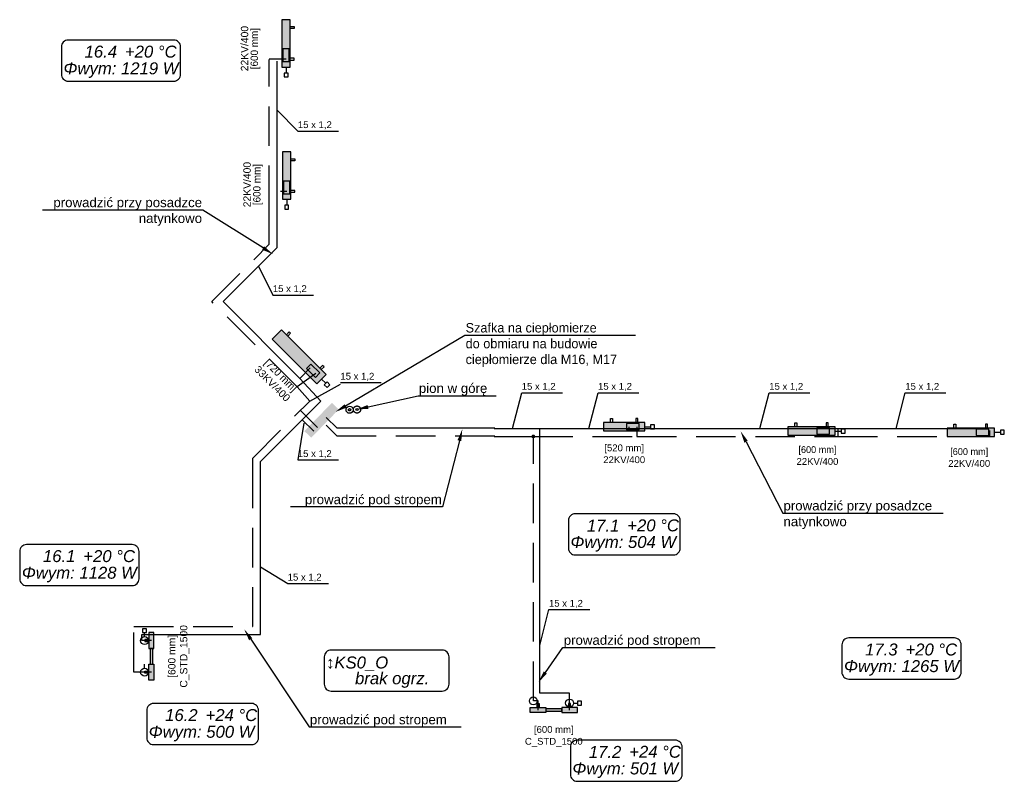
# Model space of a CAD drawing. Header units: millimetres. Extents: x -249726 to -161872, y -110547 to 19223.
# Tile 15 of 19: x -230529 to -218067, y -32990 to -23351. Entities that reach past the tile are written whole.
import ezdxf
from ezdxf import colors
from ezdxf.entities.mleader import LeaderData, LeaderLine
from ezdxf.lldxf.tags import DXFTag
from ezdxf.math import Vec2, Vec3

# ---------------------------------------------------------------- set-up
doc = ezdxf.new("R2010")
doc.units = ezdxf.units.MM
doc.header["$LTSCALE"] = 1000
doc.linetypes.add('DASHED', pattern=[0.75, 0.5, -0.25])
for name, color, linetype in [('I_IZC_urzadzenia', 112, 'Continuous'), ('OWIK_ICO_opisy', 7, 'Continuous'), ('OWIK_ICO_urzadzenia', 92, 'Continuous')]:
    doc.layers.add(name, color=color, linetype=linetype)
doc.layers.add('OWIK_ICO_powrot', color=140, linetype='DASHED', lineweight=30)
doc.layers.add('OWIK_ICO_zasilanie', color=20, linetype='Continuous', lineweight=30)
tags = doc.linetypes.add('SOLID', pattern=[10, 10, 0]).pattern_tags.tags
tags[6:7] = [DXFTag(74, 4), DXFTag(75, 0), DXFTag(340, '0'), DXFTag(46, 0.0), DXFTag(50, 0.0), DXFTag(44, 0.0), DXFTag(45, 0.0)]
tags[4:5] = [DXFTag(74, 4), DXFTag(75, 0), DXFTag(340, '0'), DXFTag(46, 0.0), DXFTag(50, 0.0), DXFTag(44, 0.0), DXFTag(45, 0.0)]

msp = doc.modelspace()

# ---------------------------------------------------------------- hatches: boundary and pattern name
at = {"layer": 'I_IZC_urzadzenia', "ltscale": 14, "transparency": 33554687}
h = msp.add_hatch(color=256, dxfattribs=at)
h.dxf.hatch_style = 1
h.paths.add_polyline_path([(-226926, -28558), (-226840, -28642), (-226491, -28284), (-226577, -28200)])
at = {"layer": 'OWIK_ICO_powrot'}
h = msp.add_hatch(color=256, dxfattribs=at)
edge = h.paths.add_edge_path()
edge.add_arc((-224028, -28626), 24, 0, 360)
at = {"layer": 'OWIK_ICO_urzadzenia', "linetype": 'Continuous', "ltscale": 10}
for points in [[(-226650, -27841), (-227216, -27276), (-227333, -27393), (-226768, -27959)], [(-222618, -28450), (-223138, -28450), (-223138, -28555), (-222618, -28555)], [(-228894, -31109), (-228894, -31309), (-228830, -31309), (-228830, -31109)], [(-228878, -31309), (-228878, -31509), (-228846, -31509), (-228846, -31309)], [(-228894, -31709), (-228894, -31509), (-228830, -31509), (-228830, -31709)], [(-224069, -32056), (-223869, -32056), (-223869, -32120), (-224069, -32120)], [(-223669, -32072), (-223869, -32072), (-223869, -32104), (-223669, -32104)], [(-223469, -32056), (-223669, -32056), (-223669, -32120), (-223469, -32120)]]:
    msp.add_hatch(color=8, dxfattribs=at).paths.add_polyline_path(points)

# ---------------------------------------------------------------- linework, layer by layer
at = {"layer": 'OWIK_ICO_opisy', "linetype": 'Continuous', "ltscale": 10}
for p, q in [((-227270, -24498), (-227008, -24760)), ((-227008, -24760), (-226493, -24760)), ((-227507, -26469), (-227325, -26836)), ((-227325, -26836), (-226810, -26836)), ((-226859, -28181), (-226470, -27966)), ((-226470, -27944), (-225955, -27944)), ((-224293, -28526), (-224175, -28072)), ((-224175, -28072), (-223660, -28072)), ((-223327, -28526), (-223209, -28072)), ((-223209, -28072), (-222694, -28072)), ((-221160, -28526), (-221042, -28072)), ((-221042, -28072), (-220527, -28072)), ((-219437, -28526), (-219320, -28072)), ((-219320, -28072), (-218805, -28072)), ((-226935, -28456), (-227009, -28923)), ((-227009, -28923), (-226494, -28923)), ((-227480, -30274), (-227137, -30488)), ((-227137, -30488), (-226622, -30488)), ((-223947, -31272), (-223830, -30818)), ((-223830, -30818), (-223315, -30818))]:
    msp.add_line(p, q, dxfattribs=at)
at = {"layer": 'OWIK_ICO_opisy', "linetype": 'SOLID', "ltscale": 10}
for points in [[(-229916, -24129), (-228579, -24129, 0.414214), (-228492, -24042), (-228492, -23696, 0.414214), (-228579, -23609), (-229916, -23609, 0.414214), (-230002, -23696), (-230002, -24042, 0.414214), (-229916, -24129)], [(-223497, -30125), (-222255, -30125, 0.414214), (-222169, -30038), (-222169, -29691, 0.414214), (-222255, -29605), (-223497, -29605, 0.414214), (-223584, -29691), (-223584, -30038, 0.414214), (-223497, -30125)], [(-230443, -30514), (-229106, -30514, 0.414214), (-229019, -30427), (-229019, -30080, 0.414214), (-229106, -29994), (-230443, -29994, 0.414214), (-230529, -30080), (-230529, -30427, 0.414214), (-230443, -30514)], [(-220036, -31696), (-218699, -31696, 0.414214), (-218613, -31609), (-218613, -31262, 0.414214), (-218699, -31176), (-220036, -31176, 0.414214), (-220123, -31262), (-220123, -31609, 0.414214), (-220036, -31696)], [(-226588, -31849), (-225182, -31849, 0.414214), (-225095, -31762), (-225095, -31416, 0.414214), (-225182, -31329), (-226588, -31329, 0.414214), (-226675, -31416), (-226675, -31762, 0.414214), (-226588, -31849)], [(-228835, -32526), (-227593, -32526, 0.414214), (-227507, -32440), (-227507, -32093, 0.414214), (-227593, -32006), (-228835, -32006, 0.414214), (-228922, -32093), (-228922, -32440, 0.414214), (-228835, -32526)], [(-223472, -32990), (-222231, -32990, 0.414214), (-222144, -32904), (-222144, -32557, 0.414214), (-222231, -32470), (-223472, -32470, 0.414214), (-223559, -32557), (-223559, -32904, 0.414214), (-223472, -32990)]]:
    msp.add_lwpolyline(points, format="xyb", dxfattribs=at)
at = {"layer": 'OWIK_ICO_powrot'}
for p, q in [((-227158, -23851), (-227371, -23851)), ((-227370, -25698), (-227370, -23856)), ((-227150, -25524), (-227230, -25524)), ((-227370, -26191), (-227370, -25698)), ((-228098, -26919), (-227370, -26191)), ((-227019, -27997), (-228098, -26919)), ((-226780, -27829), (-227019, -27997)), ((-226859, -28181), (-227019, -27997)), ((-227580, -28901), (-226859, -28181)), ((-222718, -28503), (-222718, -28626)), ((-220172, -28525), (-220172, -28626)), ((-224525, -28626), (-224028, -28626)), ((-224028, -28626), (-222718, -28626)), ((-224028, -31973), (-224028, -28626)), ((-222718, -28626), (-220172, -28626)), ((-220172, -28626), (-218251, -28626)), ((-218251, -28626), (-218251, -28550)), ((-227580, -29193), (-227580, -28901)), ((-227580, -31033), (-227580, -29193)), ((-229083, -31609), (-229083, -31033)), ((-229083, -31033), (-227580, -31033)), ((-228862, -31609), (-229083, -31609)), ((-223969, -31973), (-224028, -31973)), ((-223969, -32088), (-223969, -31973))]:
    msp.add_line(p, q, dxfattribs=at)
for points in [[(-226974, -28299), (-226759, -28513)], [(-224517, -28623), (-226513, -28623), (-226650, -28485)]]:
    msp.add_lwpolyline(points, dxfattribs=at)
msp.add_circle((-226354, -28288), 14, dxfattribs=at)
at = {"layer": 'OWIK_ICO_powrot', "color": 251}
msp.add_circle((-226260, -28285), 45, dxfattribs=at)
at = {"layer": 'OWIK_ICO_urzadzenia', "linetype": 'Continuous', "ltscale": 10}
for p, q in [((-227210, -23351), (-227210, -23951)), ((-227105, -23351), (-227210, -23351)), ((-227105, -23951), (-227105, -23351)), ((-227105, -23439), (-227055, -23439)), ((-227055, -23464), (-227105, -23464)), ((-227055, -23439), (-227055, -23464)), ((-227118, -23721), (-227198, -23721)), ((-227198, -23721), (-227198, -23881)), ((-227118, -23881), (-227118, -23721)), ((-227198, -23881), (-227118, -23881)), ((-227118, -23881), (-227118, -23881)), ((-227055, -23839), (-227105, -23839)), ((-227105, -23864), (-227055, -23864)), ((-227055, -23864), (-227055, -23839)), ((-227210, -23951), (-227105, -23951)), ((-227183, -24026), (-227183, -24076)), ((-227133, -24026), (-227183, -24026)), ((-227158, -23951), (-227158, -24026)), ((-227133, -24076), (-227133, -24026)), ((-227105, -23951), (-227105, -23951)), ((-227183, -24076), (-227133, -24076)), ((-227203, -25024), (-227203, -25624)), ((-227098, -25024), (-227203, -25024)), ((-227098, -25624), (-227098, -25024)), ((-227098, -25111), (-227048, -25111)), ((-227048, -25136), (-227098, -25136)), ((-227048, -25111), (-227048, -25136)), ((-227110, -25394), (-227190, -25394)), ((-227190, -25394), (-227190, -25554)), ((-227110, -25554), (-227110, -25394)), ((-227048, -25511), (-227098, -25511)), ((-227098, -25536), (-227048, -25536)), ((-227048, -25536), (-227048, -25511)), ((-227203, -25624), (-227098, -25624)), ((-227190, -25554), (-227110, -25554)), ((-227150, -25624), (-227150, -25699)), ((-227110, -25554), (-227110, -25554)), ((-227098, -25624), (-227098, -25624)), ((-227175, -25699), (-227175, -25749)), ((-227125, -25699), (-227175, -25699)), ((-227175, -25749), (-227125, -25749)), ((-227125, -25749), (-227125, -25699)), ((-227216, -27276), (-227333, -27393)), ((-226650, -27841), (-227216, -27276)), ((-227333, -27393), (-226768, -27959)), ((-227154, -27338), (-227119, -27302)), ((-227101, -27320), (-227137, -27355)), ((-227119, -27302), (-227101, -27320)), ((-226843, -27709), (-226900, -27766)), ((-226900, -27766), (-226787, -27879)), ((-226730, -27822), (-226843, -27709)), ((-226695, -27726), (-226730, -27762)), ((-226712, -27779), (-226677, -27744)), ((-226677, -27744), (-226695, -27726)), ((-226787, -27879), (-226730, -27822)), ((-226768, -27959), (-226650, -27841)), ((-226730, -27822), (-226730, -27822)), ((-226709, -27900), (-226656, -27953)), ((-226650, -27841), (-226650, -27841)), ((-226638, -27935), (-226674, -27971)), ((-226674, -27971), (-226638, -28006)), ((-226603, -27971), (-226638, -27935)), ((-226638, -28006), (-226603, -27971)), ((-223051, -28450), (-223051, -28400)), ((-223051, -28400), (-223026, -28400)), ((-223026, -28400), (-223026, -28450)), ((-222706, -28400), (-222731, -28400)), ((-222731, -28400), (-222731, -28450)), ((-222706, -28450), (-222706, -28400)), ((-222618, -28450), (-223138, -28450)), ((-223138, -28450), (-223138, -28555)), ((-222688, -28463), (-222848, -28463)), ((-222848, -28463), (-222848, -28543)), ((-222688, -28543), (-222688, -28463)), ((-222688, -28463), (-222688, -28463)), ((-222618, -28555), (-222618, -28450)), ((-222618, -28450), (-222618, -28450)), ((-222618, -28503), (-222543, -28503)), ((-222493, -28478), (-222543, -28478)), ((-222543, -28478), (-222543, -28528)), ((-222543, -28528), (-222493, -28528)), ((-222493, -28528), (-222493, -28478)), ((-220808, -28505), (-220808, -28610)), ((-220208, -28505), (-220808, -28505)), ((-220720, -28455), (-220695, -28455)), ((-220720, -28505), (-220720, -28455)), ((-220695, -28455), (-220695, -28505)), ((-220438, -28518), (-220438, -28598)), ((-220278, -28518), (-220438, -28518)), ((-220320, -28455), (-220320, -28505)), ((-220295, -28455), (-220320, -28455)), ((-220295, -28505), (-220295, -28455)), ((-220278, -28518), (-220278, -28518)), ((-220278, -28598), (-220278, -28518)), ((-220208, -28505), (-220208, -28505)), ((-220208, -28610), (-220208, -28505)), ((-220133, -28533), (-220133, -28583)), ((-220083, -28533), (-220133, -28533)), ((-220083, -28583), (-220083, -28533)), ((-218792, -28521), (-218792, -28626)), ((-218192, -28521), (-218792, -28521)), ((-218704, -28471), (-218679, -28471)), ((-218704, -28521), (-218704, -28471)), ((-218679, -28471), (-218679, -28521)), ((-218422, -28533), (-218422, -28613)), ((-218262, -28533), (-218422, -28533)), ((-218304, -28471), (-218304, -28521)), ((-218279, -28471), (-218304, -28471)), ((-218279, -28521), (-218279, -28471)), ((-218262, -28533), (-218262, -28533)), ((-218262, -28613), (-218262, -28533)), ((-218192, -28521), (-218192, -28521)), ((-218192, -28626), (-218192, -28521)), ((-223138, -28555), (-222618, -28555)), ((-222848, -28543), (-222688, -28543)), ((-220808, -28610), (-220208, -28610)), ((-220438, -28598), (-220278, -28598)), ((-220208, -28558), (-220133, -28558)), ((-220133, -28583), (-220083, -28583)), ((-218792, -28626), (-218192, -28626)), ((-218422, -28613), (-218262, -28613)), ((-218192, -28573), (-218117, -28573)), ((-218117, -28548), (-218117, -28598)), ((-218067, -28548), (-218117, -28548)), ((-218117, -28598), (-218067, -28598)), ((-218067, -28598), (-218067, -28548)), ((-228894, -31109), (-228894, -31309)), ((-228830, -31109), (-228894, -31109)), ((-228894, -31109), (-228894, -31109)), ((-228830, -31309), (-228830, -31109)), ((-228894, -31196), (-228944, -31196)), ((-228944, -31196), (-228944, -31221)), ((-228944, -31221), (-228894, -31221)), ((-228894, -31309), (-228830, -31309)), ((-228878, -31309), (-228878, -31509)), ((-228846, -31309), (-228878, -31309)), ((-228878, -31309), (-228878, -31309)), ((-228846, -31509), (-228846, -31309)), ((-228894, -31709), (-228894, -31509)), ((-228894, -31509), (-228830, -31509)), ((-228878, -31509), (-228846, -31509)), ((-228830, -31509), (-228830, -31709)), ((-228944, -31621), (-228944, -31596)), ((-228944, -31596), (-228894, -31596)), ((-228894, -31621), (-228944, -31621)), ((-228830, -31709), (-228894, -31709)), ((-228894, -31709), (-228894, -31709)), ((-223981, -32056), (-223981, -32006)), ((-223981, -32006), (-223956, -32006)), ((-223956, -32006), (-223956, -32056)), ((-223556, -32006), (-223581, -32006)), ((-223581, -32006), (-223581, -32056)), ((-223556, -32056), (-223556, -32006)), ((-224069, -32056), (-223869, -32056)), ((-224069, -32120), (-224069, -32056)), ((-224069, -32056), (-224069, -32056)), ((-223869, -32120), (-224069, -32120)), ((-223869, -32056), (-223869, -32120)), ((-223669, -32072), (-223869, -32072)), ((-223869, -32072), (-223869, -32104)), ((-223869, -32104), (-223669, -32104)), ((-223469, -32056), (-223669, -32056)), ((-223669, -32056), (-223669, -32120)), ((-223669, -32104), (-223669, -32072)), ((-223669, -32072), (-223669, -32072)), ((-223669, -32120), (-223469, -32120)), ((-223469, -32120), (-223469, -32056)), ((-223469, -32056), (-223469, -32056))]:
    msp.add_line(p, q, dxfattribs=at)
at = {"layer": 'OWIK_ICO_urzadzenia', "color": 1, "linetype": 'Continuous', "ltscale": 10}
for p, q in [((-228924, -31059), (-228974, -31059)), ((-228974, -31059), (-228974, -31109)), ((-228974, -31109), (-228924, -31109)), ((-228949, -31159), (-228949, -31109)), ((-228924, -31109), (-228924, -31059)), ((-223519, -32000), (-223469, -32000)), ((-223419, -31975), (-223469, -31975)), ((-223469, -31975), (-223469, -32025)), ((-223469, -32025), (-223419, -32025)), ((-223419, -32025), (-223419, -31975))]:
    msp.add_line(p, q, dxfattribs=at)
at = {"layer": 'OWIK_ICO_urzadzenia', "color": 5, "linetype": 'Continuous', "ltscale": 10}
for p, q in [((-228949, -31559), (-228949, -31509)), ((-224028, -31923), (-224028, -31873))]:
    msp.add_line(p, q, dxfattribs=at)
at = {"layer": 'OWIK_ICO_urzadzenia', "color": 1, "linetype": 'Continuous', "ltscale": 10}
for centre in [(-228949, -31209), (-223569, -32000)]:
    msp.add_ellipse(centre, major_axis=(50, 0), ratio=1, dxfattribs=at)
at = {"layer": 'OWIK_ICO_urzadzenia', "color": 5, "linetype": 'Continuous', "ltscale": 10}
for centre in [(-228949, -31609), (-224028, -31973)]:
    msp.add_ellipse(centre, major_axis=(50, 0), ratio=1, dxfattribs=at)
at = {"layer": 'OWIK_ICO_urzadzenia', "color": 8, "linetype": 'Continuous', "ltscale": 10}
for points in [[(-227105, -23951), (-227210, -23951), (-227105, -23351)], [(-227105, -23351), (-227210, -23951), (-227210, -23351)], [(-227098, -25624), (-227203, -25624), (-227098, -25024)], [(-227098, -25024), (-227203, -25624), (-227203, -25024)], [(-220808, -28505), (-220208, -28610), (-220808, -28610)], [(-220208, -28505), (-220208, -28610), (-220808, -28505)], [(-218792, -28521), (-218192, -28626), (-218792, -28626)], [(-218192, -28521), (-218192, -28626), (-218792, -28521)]]:
    msp.add_solid(points, dxfattribs=at)
at = {"layer": 'OWIK_ICO_zasilanie', "ltscale": 10}
for p, q in [((-227270, -25598), (-227270, -23877)), ((-227270, -26233), (-227270, -25598)), ((-227956, -26919), (-227270, -26233)), ((-226983, -27892), (-227956, -26919)), ((-226851, -27759), (-226983, -27892)), ((-226719, -28180), (-226983, -27892)), ((-227480, -28941), (-226719, -28180)), ((-224525, -28526), (-223947, -28526)), ((-223947, -28526), (-222818, -28526)), ((-223947, -31873), (-223947, -28526)), ((-222818, -28503), (-222818, -28526)), ((-222818, -28526), (-220272, -28526)), ((-220272, -28526), (-218351, -28526)), ((-227480, -29293), (-227480, -28941)), ((-227480, -31133), (-227480, -29293)), ((-228983, -31209), (-228983, -31133)), ((-228983, -31133), (-227480, -31133)), ((-228862, -31209), (-228983, -31209)), ((-223569, -31873), (-223947, -31873)), ((-223569, -32088), (-223569, -31873))]:
    msp.add_line(p, q, dxfattribs=at)
at = {"layer": 'OWIK_ICO_zasilanie'}
for points in [[(-224517, -28523), (-226513, -28523), (-226650, -28385)], [(-226952, -28416), (-226808, -28561)]]:
    msp.add_lwpolyline(points, dxfattribs=at)
at = {"layer": 'OWIK_ICO_zasilanie', "color": 251}
msp.add_circle((-226354, -28288), 45, dxfattribs=at)
at = {"layer": 'OWIK_ICO_zasilanie'}
msp.add_circle((-226260, -28285), 14, dxfattribs=at)

# ---------------------------------------------------------------- texts
at = {"layer": 'OWIK_ICO_opisy', "linetype": 'SOLID', "ltscale": 10, "char_height": 93.6}
for s, insert, attachment_point, rotation in [('\\fArial|b0|i0;22KV/400', (-227635, -23717), 8, 90), ('{[600 mm]}', (-227485, -23717), 8, 90), ('\\fArial|b0|i0;22KV/400', (-227603, -25438), 8, 90), ('{[600 mm]}', (-227453, -25438), 8, 90), ('{[720 mm]}', (-227192, -27818), 2, 315), ('\\fArial|b0|i0;33KV/400', (-227298, -27924), 2, 315), ('\\fArial|b0|i0;[600 mm]', (-228651, -31409), 2, 90), ('\\fArial|b0|i0;C_STD_1500', (-228501, -31409), 2, 90)]:
    msp.add_mtext(s, dxfattribs=dict(at, insert=insert, attachment_point=attachment_point, rotation=rotation))
at = {"layer": 'OWIK_ICO_opisy', "linetype": 'SOLID', "ltscale": 10}
for s, insert, char_height, attachment_point in [('\\fArial|b0|i1;+20 °C', (-229197, -23833), 151.2, 7), ('\\fArial|b0|i1;16.4', (-229297, -23833), 151.2, 9), ('\\fArial|b0|i1;Φwym: 1219 W', (-229247, -23891), 151.2, 2), ('\\fArial|b0|i0;[520 mm]', (-222878, -28727), 86.4, 2), ('{[600 mm]}', (-220432, -28749), 86.4, 2), ('{[600 mm]}', (-218511, -28774), 86.4, 2), ('\\fArial|b0|i0;22KV/400', (-222878, -28877), 86.4, 2), ('\\fArial|b0|i0;22KV/400', (-220432, -28899), 86.4, 2), ('\\fArial|b0|i0;22KV/400', (-218511, -28924), 86.4, 2), ('\\fArial|b0|i1;17.1', (-222939, -29829), 151.2, 9), ('\\fArial|b0|i1;+20 °C', (-222839, -29829), 151.2, 7), ('\\fArial|b0|i1;Φwym: 504 W', (-222889, -29886), 151.2, 2), ('\\fArial|b0|i1;16.1', (-229824, -30218), 151.2, 9), ('\\fArial|b0|i1;+20 °C', (-229724, -30218), 151.2, 7), ('\\fArial|b0|i1;Φwym: 1128 W', (-229774, -30275), 151.2, 2), ('\\fArial|b0|i1;17.3', (-219418, -31400), 151.2, 9), ('\\fArial|b0|i1;+20 °C', (-219318, -31400), 151.2, 7), ('\\fArial|b0|i1;↕KS0_O', (-225865, -31589), 151.2, 9), ('\\fArial|b0|i1;Φwym: 1265 W', (-219368, -31457), 151.2, 2), ('{\\fArial|b0|i1|c1|p0;brak ogrz.}', (-225815, -31611), 151.2, 2), ('\\fArial|b0|i1;16.2', (-228277, -32230), 151.2, 9), ('\\fArial|b0|i1;+24 °C', (-228177, -32230), 151.2, 7), ('\\fArial|b0|i1;Φwym: 500 W', (-228227, -32288), 151.2, 2), ('\\fArial|b0|i0;[600 mm]', (-223769, -32291), 86.4, 2), ('\\fArial|b0|i0;C_STD_1500', (-223769, -32441), 86.4, 2), ('\\fArial|b0|i1;17.2', (-222914, -32694), 151.2, 9), ('\\fArial|b0|i1;+24 °C', (-222814, -32694), 151.2, 7), ('\\fArial|b0|i1;Φwym: 501 W', (-222864, -32752), 151.2, 2)]:
    msp.add_mtext(s, dxfattribs=dict(at, insert=insert, char_height=char_height, attachment_point=attachment_point))
at = {"layer": 'OWIK_ICO_opisy', "linetype": 'Continuous', "ltscale": 10, "char_height": 86.4, "attachment_point": 7}
for insert in [(-227008, -24739), (-227325, -26814), (-226470, -27923), (-224175, -28051), (-223209, -28051), (-221042, -28051), (-219320, -28051), (-227009, -28902), (-227137, -30466), (-223830, -30797)]:
    msp.add_mtext('\\fArial|b0|i0;15 x 1,2', dxfattribs=dict(at, insert=insert))

# ---------------------------------------------------------------- leaders
at = {"layer": 'OWIK_ICO_opisy', "ltscale": 100}
ml = msp.add_multileader_mtext('Standard', dxfattribs=at)
ml.set_content('{\\fArial|b0|i0|c0|p34;prowadzić przy posadzce\\Pnatynkowo}', color=256)
ml.set_leader_properties()
ml.build(insert=Vec2(0, 0))
ml.multileader.update_dxf_attribs({"text_left_attachment_type": 6, "text_right_attachment_type": 6, "text_top_attachment_type": 0, "text_bottom_attachment_type": 0, "arrow_head_size": 150})
ctx = ml.context
ctx.base_point, ctx.char_height, ctx.arrow_head_size, ctx.plane_origin = Vec3(-230088, -25760), 120, 150, Vec3(-222947, -27782)
ctx.left_attachment, ctx.right_attachment, ctx.text_align_type = 6, 6, 2
notes = []
notes.append((ctx, [(0, (1, 1, 0), (-228211, -25760), (-1, 0), 8, [(0, [(-227322, -26320)], 256, [])])]))
ctx.mtext.insert, ctx.mtext.alignment, ctx.mtext.flow_direction = Vec3(-228221, -25604), 3, 5
ml = msp.add_multileader_mtext('Standard', dxfattribs=at)
ml.set_content('Szafka na ciepłomierze\\Pdo obmiaru na budowie\\Pciepłomierze dla M16, M17', color=256)
ml.set_leader_properties()
ml.build(insert=Vec2(0, 0))
ml.multileader.update_dxf_attribs({"text_left_attachment_type": 6, "text_right_attachment_type": 6, "text_top_attachment_type": 0, "text_bottom_attachment_type": 0, "arrow_head_size": 150})
ctx = ml.context
ctx.base_point, ctx.char_height, ctx.arrow_head_size, ctx.plane_origin = Vec3(-224887, -27343), 120, 150, Vec3(-221279, -31410, 50)
ctx.left_attachment, ctx.right_attachment = 6, 6
notes.append((ctx, [(0, (1, 1, 0), (-224895, -27343), (1, 0), 8, [(0, [(-226533, -28316, 50)], 256, [])])]))
ctx.mtext.insert, ctx.mtext.flow_direction = Vec3(-224885, -27190), 5
ml = msp.add_multileader_mtext('Standard', dxfattribs=at)
ml.set_content('{\\fArial|b0|i0|c0|p34;pion w górę}', color=256)
ml.set_leader_properties()
ml.build(insert=Vec2(0, 0))
ml.multileader.update_dxf_attribs({"text_left_attachment_type": 6, "text_right_attachment_type": 6, "text_top_attachment_type": 0, "text_bottom_attachment_type": 0, "arrow_head_size": 150})
ctx = ml.context
ctx.base_point, ctx.char_height, ctx.arrow_head_size, ctx.plane_origin = Vec3(-225479, -28111), 120, 150, Vec3(-223760, -32575)
ctx.left_attachment, ctx.right_attachment = 6, 6
notes.append((ctx, [(0, (1, 1, 0), (-225487, -28111), (1, 0), 8, [(0, [(-226267, -28285)], 256, [])])]))
ctx.mtext.insert, ctx.mtext.flow_direction = Vec3(-225477, -27955), 5
ml = msp.add_multileader_mtext('Standard', dxfattribs=at)
ml.set_content('{\\fArial|b0|i0|c0|p34;prowadzić pod stropem}', color=256)
ml.set_leader_properties()
ml.build(insert=Vec2(0, 0))
ml.multileader.update_dxf_attribs({"text_left_attachment_type": 6, "text_right_attachment_type": 6, "text_top_attachment_type": 0, "text_bottom_attachment_type": 0, "arrow_head_size": 150})
ctx = ml.context
ctx.base_point, ctx.char_height, ctx.arrow_head_size, ctx.plane_origin = Vec3(-226899, -29517), 120, 150, Vec3(-219767, -31824)
ctx.left_attachment, ctx.right_attachment, ctx.text_align_type = 6, 6, 2
notes.append((ctx, [(0, (1, 1, 0), (-225176, -29517), (-1, 0), 8, [(0, [(-224927, -28534)], 256, [])])]))
ctx.mtext.insert, ctx.mtext.alignment, ctx.mtext.flow_direction = Vec3(-225186, -29363), 3, 5
ml = msp.add_multileader_mtext('Standard', dxfattribs=at)
ml.set_content('{\\fArial|b0|i0|c0|p34;prowadzić przy posadzce\\Pnatynkowo}', color=256)
ml.set_leader_properties()
ml.build(insert=Vec2(0, 0))
ml.multileader.update_dxf_attribs({"text_left_attachment_type": 6, "text_right_attachment_type": 6, "text_top_attachment_type": 0, "text_bottom_attachment_type": 0, "arrow_head_size": 150})
ctx = ml.context
ctx.base_point, ctx.char_height, ctx.arrow_head_size, ctx.plane_origin = Vec3(-220864, -29597), 120, 150, Vec3(-213723, -31619)
ctx.left_attachment, ctx.right_attachment = 6, 6
notes.append((ctx, [(0, (1, 1, 0), (-220872, -29597), (1, 0), 8, [(0, [(-221404, -28560)], 256, [])])]))
ctx.mtext.insert, ctx.mtext.flow_direction = Vec3(-220862, -29442), 5
ml = msp.add_multileader_mtext('Standard', dxfattribs=at)
ml.set_content('{\\fArial|b0|i0|c0|p34;prowadzić pod stropem}', color=256)
ml.set_leader_properties()
ml.build(insert=Vec2(0, 0))
ml.multileader.update_dxf_attribs({"text_left_attachment_type": 6, "text_right_attachment_type": 6, "text_top_attachment_type": 0, "text_bottom_attachment_type": 0, "arrow_head_size": 150})
ctx = ml.context
ctx.base_point, ctx.char_height, ctx.arrow_head_size, ctx.plane_origin = Vec3(-226858, -32303), 120, 150, Vec3(-219717, -34325)
ctx.left_attachment, ctx.right_attachment = 6, 6
notes.append((ctx, [(0, (1, 1, 0), (-226866, -32303), (1, 0), 8, [(0, [(-227688, -31067)], 256, [])])]))
ctx.mtext.insert, ctx.mtext.flow_direction = Vec3(-226856, -32149), 5
ml = msp.add_multileader_mtext('Standard', dxfattribs=at)
ml.set_content('{\\fArial|b0|i0|c0|p34;prowadzić pod stropem}', color=256)
ml.set_leader_properties()
ml.build(insert=Vec2(0, 0))
ml.multileader.update_dxf_attribs({"text_left_attachment_type": 6, "text_right_attachment_type": 6, "text_top_attachment_type": 0, "text_bottom_attachment_type": 0, "arrow_head_size": 150})
ctx = ml.context
ctx.base_point, ctx.char_height, ctx.arrow_head_size, ctx.plane_origin = Vec3(-223645, -31296), 120, 150, Vec3(-216179, -33351)
ctx.left_attachment, ctx.right_attachment = 6, 6
notes.append((ctx, [(0, (1, 1, 0), (-223653, -31296), (1, 0), 8, [(0, [(-223962, -31736)], 256, [])])]))
ctx.mtext.insert, ctx.mtext.flow_direction = Vec3(-223643, -31143), 5
for ctx, leaders in notes:
    for number, flags, end, landing, length, lines in leaders:
        leader = LeaderData()
        leader.index, (leader.has_last_leader_line, leader.has_dogleg_vector, leader.attachment_direction) = number, flags
        leader.last_leader_point, leader.dogleg_vector, leader.dogleg_length = Vec3(end), Vec3(landing), length
        for number, points, colour, breaks in lines:
            line = LeaderLine()
            line.index, line.vertices, line.color, line.breaks = number, Vec3.list(points), colors.encode_raw_color(colour), breaks
            leader.lines.append(line)
        ctx.leaders.append(leader)

doc.saveas('drawing.dxf')
